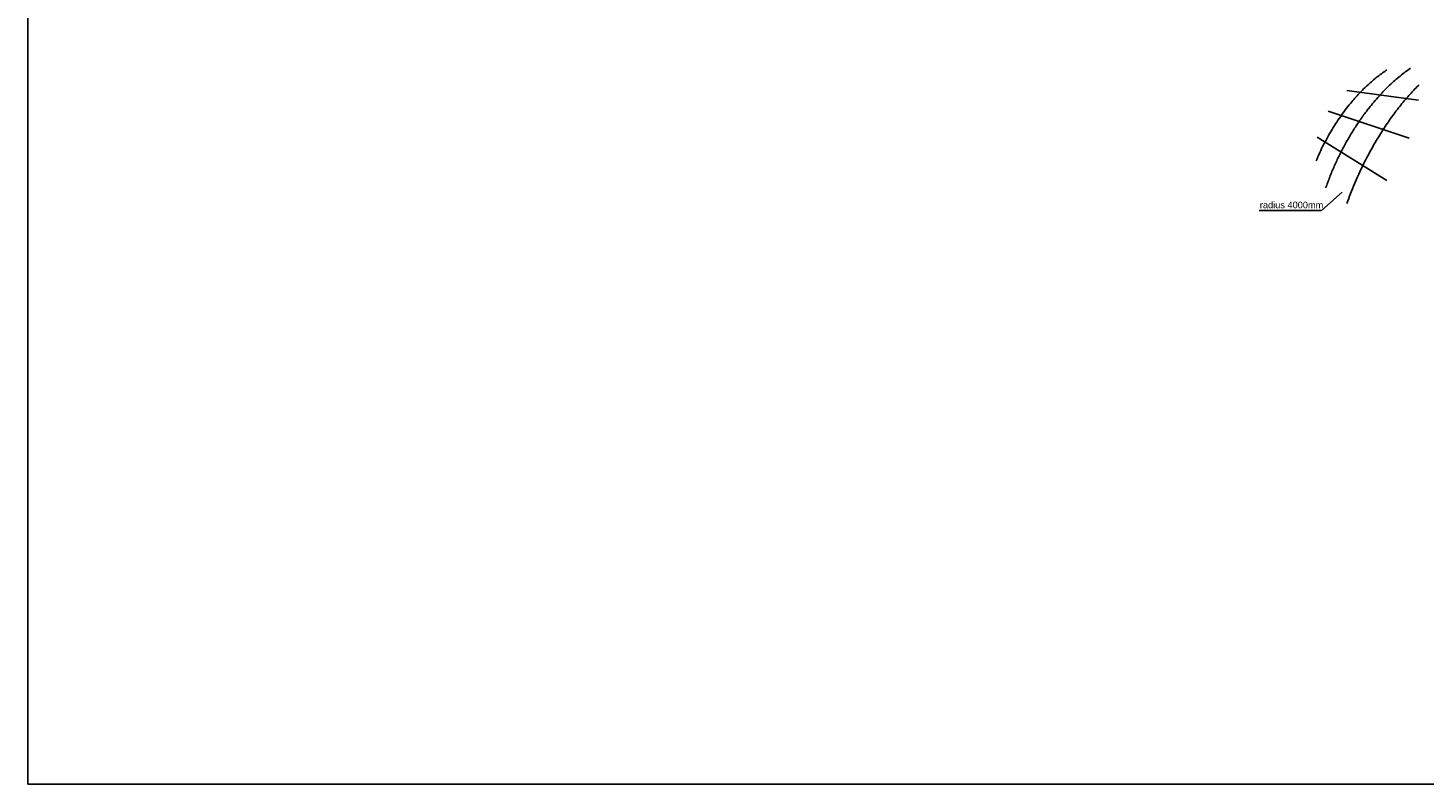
# Model space of a CAD drawing. Header units: metres. Extents: x 63115 to 703450, y -261936 to -53969.
# Tile 1 of 197: x 63115 to 105493, y -238269 to -215305. Entities that reach past the tile are written whole.
import ezdxf

# ---------------------------------------------------------------- set-up
doc = ezdxf.new("R2010")
doc.units = ezdxf.units.M
for name, color, linetype in [('_05text5', 8, 'Continuous'), ('_06-DIMENSIONS', 7, 'Continuous'), ('_06dimentions50', 7, 'Continuous'), ('Make2D visible lines', 1, 'Continuous')]:
    doc.layers.add(name, color=color, linetype=linetype)
doc.styles.add('NIO 1_5 klein', font='arial.ttf', dxfattribs={"height": 10})

msp = doc.modelspace()

# ---------------------------------------------------------------- linework, layer by layer
at = {"layer": '_06-DIMENSIONS'}
msp.add_lwpolyline([(100486, -220845), (102378.5, -220845), (103005.9, -220294.3)], dxfattribs=at)
at = {"layer": '_06dimentions50'}
msp.add_lwpolyline([(63115, -192340.6), (202850.9, -192340.6), (202850.9, -238268.9), (63115, -238268.9)], close=True, dxfattribs=at)
at = {"layer": 'Make2D visible lines'}
for p, q in [((105323.5, -217497.8), (103147.3, -217209.8)), ((105036.7, -218649.1), (102579.6, -217829.7)), ((104366, -219937.9), (102248.6, -218620.7))]:
    msp.add_line(p, q, dxfattribs=at)
for points, weights in [([(102507.6, -220163.5), (103376.8, -217689.5), (105080.1, -216531.1)], [3425.97391775, 3277.56602509, 3950.9604236]), ([(102218.3, -219339.3), (102994.9, -217490.6), (104366.1, -216578)], [3905.69837051, 3815.35023636, 4425.33564415]), ([(103151.5, -220632.8), (103950.7, -218400.8), (105345, -217029)], [2909.00519891, 2835.5767001, 3222.25725046])]:
    msp.add_rational_spline(points, weights, degree=2, dxfattribs=at)

# ---------------------------------------------------------------- texts
at = {"layer": '_05text5', "ltscale": 50, "insert": (100508.7, -220581.8), "char_height": 200, "attachment_point": 1, "style": 'NIO 1_5 klein'}
msp.add_mtext('radius 4000mm', dxfattribs=at)

doc.saveas('drawing.dxf')
